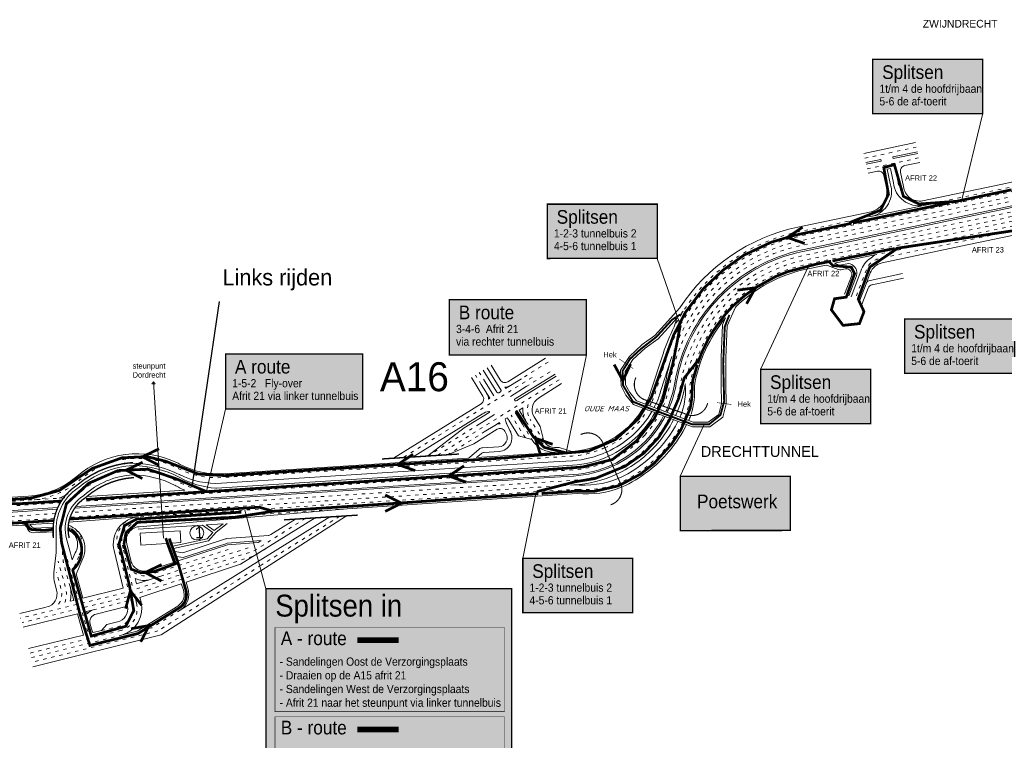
# Model space of a CAD drawing. Header units: metres. Extents: x 534 to 2089, y -2348 to -1299.
# Tile 4 of 7: x 1509 to 1869, y -1565 to -1301. Entities that reach past the tile are written whole.
import ezdxf
from ezdxf.enums import TextEntityAlignment as Align

# ---------------------------------------------------------------- set-up
doc = ezdxf.new("R2010")
doc.units = ezdxf.units.M
doc.linetypes.add('ACAD_ISO03W100', pattern=[30, 12, -18])
doc.layers.get('0').update_dxf_attribs({"lineweight": 0})
for name, color, linetype, lineweight in [('deelstrepen', 8, 'ACAD_ISO03W100', 0), ('HEKTO', 7, 'Continuous', 0), ('Kunstwerk', 7, 'Continuous', 0), ('RW-MARK', 7, 'Continuous', 0), ('Spoorweg solid', 7, 'Continuous', 0), ('Strooi WEL', 90, 'Continuous', 0), ('strooien 1A', 140, 'Continuous', 0), ('Text', 7, 'Continuous', 0)]:
    doc.layers.add(name, color=color, linetype=linetype, lineweight=lineweight)
doc.styles.add('ISO25C', font='ISO', dxfattribs={"oblique": 20, "height": 2.5})
doc.styles.add('TXT', font='technic_.ttf', dxfattribs={"width": 0.9, "height": 1.35})
doc.dimstyles.get("Standard").update_dxf_attribs({"dimtxt": 0.18, "dimasz": 0.18, "dimexe": 0.18, "dimexo": 0.0625, "dimgap": 0.09, "dimtad": 0, "dimtih": 1, "dimtoh": 1, "dimdec": 4, "dimzin": 0, "dimdsep": 46, "dimtxsty": 'Standard', "dimcen": 0.09, "dimadec": 0, "dimazin": 0, "dimtfac": 1, "dimtdec": 4, "dimtofl": 0, "dimtmove": 0, "dimatfit": 3, "dimfxl": 1, "dimtolj": 1, "dimtzin": 0, "dimarcsym": 0})

msp = doc.modelspace()

# ---------------------------------------------------------------- hatches: boundary and pattern name
at = {"ltscale": 0.2}
h = msp.add_hatch(color=51, dxfattribs=at)
h.dxf.hatch_style = 1
h.paths.add_polyline_path([(1821.27, -1315.91), (1861.47, -1315.91), (1861.47, -1335.73), (1821.27, -1335.76)])
h = msp.add_hatch(color=51, dxfattribs=at)
h.dxf.hatch_style = 1
h.paths.add_polyline_path([(1702.29, -1368.78), (1742.48, -1368.78), (1742.48, -1388.6), (1702.29, -1388.63)])
h = msp.add_hatch(color=51, dxfattribs=at)
h.dxf.hatch_style = 1
h.paths.add_polyline_path([(1666.5, -1403.7), (1716.57, -1403.7), (1716.57, -1423.84), (1666.5, -1423.84)])
h = msp.add_hatch(color=51, dxfattribs=at)
h.dxf.hatch_style = 1
h.paths.add_polyline_path([(1832.9, -1410.75), (1873.1, -1410.75), (1873.1, -1430.57), (1832.9, -1430.59)])
h = msp.add_hatch(color=51, dxfattribs=at)
h.dxf.hatch_style = 1
h.paths.add_polyline_path([(1584.68, -1423.51), (1634.75, -1423.51), (1634.75, -1443.65), (1584.68, -1443.65)])
h = msp.add_hatch(color=51, dxfattribs=at)
h.dxf.hatch_style = 1
h.paths.add_polyline_path([(1780.28, -1429.16), (1820.48, -1429.16), (1820.48, -1448.99), (1780.28, -1449.01)])
h = msp.add_hatch(color=30, dxfattribs=at)
h.dxf.hatch_style = 1
h.paths.add_polyline_path([(1750.91, -1468.17), (1791.1, -1468.17), (1791.1, -1488), (1750.91, -1488.02)])
h = msp.add_hatch(color=51, dxfattribs=at)
h.dxf.hatch_style = 1
h.paths.add_polyline_path([(1693.34, -1498.19), (1733.54, -1498.19), (1733.54, -1518.02), (1693.34, -1518.04)])
h = msp.add_hatch(color=51, dxfattribs=at)
h.dxf.hatch_style = 1
h.paths.add_polyline_path([(1599.4, -1509.31), (1689.22, -1509.31), (1689.22, -1593.48), (1599.4, -1593.48)])

# ---------------------------------------------------------------- linework, layer by layer
for p, q in [((1797.79, -1391.44), (1780.28, -1429.16)), ((1759.66, -1449.31), (1750.91, -1468.17)), ((1698.23, -1473.88), (1693.34, -1498.19)), ((1599.4, -1509.31), (1591.72, -1480.56))]:
    msp.add_line(p, q, dxfattribs=at)
msp.add_line((1561.93, -1490.78), (1558.27, -1433.66))
at = {"ltscale": 0.2, "const_width": 0.5}
for points in [[(1821.27, -1315.91), (1861.47, -1315.91), (1861.47, -1335.73), (1821.27, -1335.76)], [(1750.91, -1468.17), (1791.1, -1468.17), (1791.1, -1488), (1750.91, -1488.02)], [(1599.4, -1509.31), (1689.22, -1509.31), (1689.22, -1593.48), (1599.4, -1593.48)]]:
    msp.add_lwpolyline(points, close=True, dxfattribs=at)
at = {"ltscale": 0.2}
for points in [[(1853.55, -1368.12), (1861.47, -1335.48)], [(1750.65, -1412.19), (1742.48, -1388.6)], [(1716.57, -1423.84), (1709.2, -1459.66)], [(1577.72, -1473.82), (1584.68, -1443.65)]]:
    msp.add_lwpolyline(points, dxfattribs=at)
at = {"color": 3, "ltscale": 0.2, "const_width": 0.5}
for points in [[(1702.29, -1368.78), (1742.48, -1368.78), (1742.48, -1388.6), (1702.29, -1388.63)], [(1832.9, -1410.75), (1873.1, -1410.75), (1873.1, -1430.57), (1832.9, -1430.59)], [(1780.28, -1429.16), (1820.48, -1429.16), (1820.48, -1448.99), (1780.28, -1449.01)], [(1693.34, -1498.19), (1733.54, -1498.19), (1733.54, -1518.02), (1693.34, -1518.04)]]:
    msp.add_lwpolyline(points, close=True, dxfattribs=at)
for points in [[(1750.75, -1406.7), (1745.18, -1412.83), (1741.62, -1416.75), (1736.94, -1420.06), (1732.28, -1424.38), (1729.03, -1429.42), (1729.24, -1435.2), (1731.02, -1438.54), (1733.81, -1442.03), (1755.36, -1450.14), (1761.67, -1450.09), (1766.44, -1446.59), (1767.66, -1441.76), (1767.49, -1434.81), (1767.49, -1424.89), (1768.04, -1413.25), (1771.09, -1406.42)], [(1749.62, -1410.47), (1746.44, -1413.97), (1742.76, -1418.03), (1738.01, -1421.38), (1733.59, -1425.48), (1730.75, -1429.89), (1730.93, -1434.74), (1732.45, -1437.6), (1734.85, -1440.6), (1755.66, -1448.44), (1761.11, -1448.4), (1764.94, -1445.58), (1765.96, -1441.57), (1765.79, -1434.83), (1765.79, -1424.85), (1766.36, -1412.85), (1767.48, -1410.33)], [(1752.01, -1407.85), (1751.21, -1408.72)]]:
    msp.add_lwpolyline(points)
at = {"color": 30, "ltscale": 0.2, "const_width": 0.7}
msp.add_lwpolyline([(1750.99, -1409.03), (1747.91, -1410.99), (1742.15, -1417.28), (1736.42, -1421.74), (1732.52, -1425.32), (1729.77, -1429.79), (1730, -1435.04), (1733.61, -1440.95), (1739.06, -1443.16), (1755.14, -1449.18), (1761.37, -1449.25), (1765.6, -1445.8), (1766.94, -1440.82), (1766.58, -1427.16), (1767.15, -1413.55), (1768.85, -1409.23)], dxfattribs=at)
at = {"color": 190, "ltscale": 0.2}
for points, const_width in [([(1584.68, -1423.51), (1634.75, -1423.51), (1634.75, -1443.65), (1584.68, -1443.65)], 0.5), ([(1602.71, -1523.45), (1686.64, -1523.45), (1686.64, -1554.23), (1602.71, -1554.23)], 0.2)]:
    msp.add_lwpolyline(points, close=True, dxfattribs=dict(at, const_width=const_width))
at = {"color": 1, "const_width": 0.2}
for points in [[(1733.69, -1428.85), (1728.56, -1425.3)], [(1764.36, -1441.3), (1769.57, -1441.96)]]:
    msp.add_lwpolyline(points, dxfattribs=at)
at = {"const_width": 0.2}
for points in [[(1755.07, -1450.03), (1733.81, -1442.03)], [(1734.85, -1440.6), (1755.66, -1448.44)]]:
    msp.add_lwpolyline(points, dxfattribs=at)
at = {"color": 190, "ltscale": 0.2, "const_width": 2}
msp.add_lwpolyline([(1632.85, -1528.07), (1647.89, -1528.07)], dxfattribs=at)
at = {"color": 4, "ltscale": 0.2, "const_width": 0.2}
msp.add_lwpolyline([(1602.71, -1556.07), (1686.64, -1556.07), (1686.66, -1591.42), (1602.7, -1591.42)], close=True, dxfattribs=at)
at = {"color": 4, "ltscale": 0.2, "const_width": 2}
msp.add_lwpolyline([(1632.85, -1560.69), (1647.89, -1560.69)], dxfattribs=at)
at = {"layer": 'deelstrepen', "linetype": 'ACAD_ISO03W100', "ltscale": 0.1}
for p, q in [((1818.38, -1351.94), (1837.26, -1347.98)), ((1819.2, -1355.86), (1838.09, -1351.89)), ((1840.55, -1369.11), (1874.41, -1362)), ((1702.56, -1426.49), (1692.82, -1432.54)), ((1696.71, -1432.12), (1649.66, -1461.37)), ((1678.09, -1434.63), (1675.98, -1431.23)), ((1679.54, -1433.73), (1677.43, -1430.34)), ((1694.61, -1435.42), (1704.27, -1429.42)), ((1706.59, -1432.96), (1662.19, -1460.57)), ((1694.2, -1454.09), (1689.08, -1445.85)), ((1677.37, -1449.13), (1658.61, -1460.79)), ((1693.16, -1449.2), (1696.62, -1454.77)), ((1665.77, -1460.34), (1679.16, -1452.01)), ((1525.86, -1476.09), (1407.28, -1483.69)), ((1524.51, -1477.87), (1407.38, -1485.38)), ((1522.5, -1481.83), (1407.63, -1489.19)), ((1629.08, -1480.09), (1552.73, -1484.99)), ((1626.41, -1482.81), (1597.65, -1500.69)), ((1522.05, -1483.55), (1407.74, -1490.88)), ((1585.68, -1494.94), (1556.74, -1504.28)), ((1592.97, -1494.37), (1562.08, -1504.34)), ((1526.79, -1498.46), (1530.86, -1513.06)), ((1597.65, -1500.69), (1559.95, -1524.71)), ((1536.32, -1517.04), (1548.42, -1513.79)), ((1532.28, -1518.02), (1534.5, -1525.75)), ((1568.08, -1517.07), (1557.73, -1523.51)), ((1559.95, -1524.71), (1513.86, -1536.14)), ((1557.73, -1523.51), (1552.38, -1524.84)), ((1546.94, -1526.18), (1513.45, -1534.49))]:
    msp.add_line(p, q, dxfattribs=at)
at = {"layer": 'deelstrepen', "linetype": 'ACAD_ISO03W100', "ltscale": 0.1, "flags": 128}
for points in [[(1881.89, -1362.17), (1794.52, -1380.51, 0.269012), (1746.21, -1423.96), (1741.67, -1437.99, -0.02685), (1740.32, -1441.52)], [(1882.24, -1363.83), (1794.87, -1382.17, 0.259154), (1748.55, -1422.3)], [(1882.59, -1365.48), (1795.22, -1383.82, 0.30868), (1747.25, -1433.77, -0.069689), (1744.04, -1443.98)], [(1883.37, -1369.22), (1796, -1387.56, 0.30868), (1751.07, -1434.34, -0.068588), (1747.61, -1445.41, -0.068588)], [(1883.72, -1370.88), (1796.35, -1389.22, 0.30868), (1752.73, -1434.64, -0.057837), (1749.9, -1444.41, -0.057837)], [(1821.05, -1373.2), (1794.17, -1378.84, 0.226598), (1748.68, -1413.61)], [(1884.07, -1372.54), (1796.7, -1390.87, 0.30868), (1754.39, -1434.93, -0.097645), (1753.16, -1445.27)], [(1884.76, -1375.86), (1823.43, -1388.73, 0.254299), (1819.06, -1392.44), (1814.9, -1403.24)], [(1753.08, -1445.57, -0.077339), (1745.47, -1458.04, -0.110433), (1728.96, -1470.56)], [(1746.85, -1446.94, -0.05951), (1741.17, -1455.25, -0.199736), (1711.91, -1469.69), (1705.04, -1470.13), (1528.56, -1481.44)], [(1694.6, -1448.3), (1697.52, -1453.01, 0.184298), (1703.2, -1457.33, 0.184298)], [(1737.94, -1453.12, -0.196541), (1711.68, -1465.88), (1710.19, -1465.97), (1703.36, -1466.41), (1531.61, -1477.42)], [(1723.31, -1457.76, -0.092739), (1711.34, -1460.8), (1704.47, -1461.25), (1583.04, -1468.66, -0.137459), (1567.21, -1465.3, 0.309415), (1531.42, -1469.53, -0.164942), (1513.6, -1476.87)], [(1572.06, -1472.32, -0.041597), (1567.13, -1470.04, 0.113154), (1551, -1465.93, 0.164107), (1532.03, -1473.64), (1531.8, -1473.81, 0.275915), (1524.43, -1488.94, 0.275915)], [(1713.45, -1472.97, -0.007197), (1712.14, -1473.07), (1705.25, -1473.38), (1553, -1483.01)], [(1527.82, -1508.5), (1525.59, -1500.46, -0.046568), (1525.26, -1498.63), (1524.43, -1488.94)], [(1525.86, -1514.36, 0.167786), (1526.19, -1508.95), (1523.49, -1499.27)], [(1523.64, -1514.9, 0.2213), (1524.55, -1509.41), (1522.84, -1503.26)], [(1539.33, -1524.57), (1545.54, -1523.05, 0.414214), (1550.45, -1514.95), (1550.07, -1513.35)]]:
    msp.add_lwpolyline(points, format="xyb", dxfattribs=at)
for points in [[(1884.41, -1374.2), (1850.75, -1381.26), (1822.03, -1387.29)], [(1701.02, -1455.41), (1696.04, -1447.41)], [(1712.03, -1471.38), (1705.15, -1471.82), (1527.62, -1483.2)], [(1613.85, -1483.62), (1594.89, -1495.54), (1547.74, -1510.75), (1509.76, -1520.04)], [(1617.46, -1483.39), (1595.21, -1497.21), (1548.2, -1512.38), (1510.29, -1521.66)], [(1546.48, -1524.55), (1513.05, -1532.84)]]:
    msp.add_lwpolyline(points, dxfattribs=at)
at = {"layer": 'deelstrepen', "linetype": 'ACAD_ISO03W100', "ltscale": 0.1}
for points in [[(1740.29, -1441.32, -0.009271), (1739.74, -1442.44, -0.009271)], [(1738.91, -1443.94, -0.158929), (1723.31, -1457.76)], [(1743.23, -1445.57, -0.059951), (1737.94, -1453.12)], [(1744.04, -1443.98, -0.000513), (1744, -1444.05, -0.000513)], [(1529.29, -1501.31), (1531.21, -1496.92, 0.443346), (1528.19, -1486.49)], [(1548.88, -1508.6), (1545.48, -1494.73), (1545.16, -1493.41, -0.390521), (1550.67, -1483.44, -0.390521)], [(1550.52, -1508.07), (1547.22, -1494.56), (1546.9, -1493.24, -0.466721), (1552.98, -1484.97)], [(1545.94, -1524.7, 0.414214), (1552.11, -1514.54), (1551.71, -1512.91)]]:
    msp.add_lwpolyline(points, format="xyb", dxfattribs=at)
at = {"layer": 'deelstrepen', "linetype": 'ByBlock', "ltscale": 0.1, "flags": 128}
for points in [[(1749.9, -1444.41, -0.00986), (1749.2, -1446, -0.00986)], [(1751.5, -1444.97, -0.009727), (1750.78, -1446.6, -0.009727)], [(1754.65, -1446.22, -0.008767), (1753.96, -1447.8, -0.008767)], [(1748.44, -1447.54, -0.059384), (1742.6, -1456.2, -0.10769), (1727.56, -1467.47)], [(1750.03, -1448.14, -0.169464), (1728.24, -1469.03)], [(1753.22, -1449.34, -0.059818), (1746.77, -1459.13, -0.110433), (1729.67, -1472.11)]]:
    msp.add_lwpolyline(points, format="xyb", dxfattribs=at)
at = {"layer": 'deelstrepen', "linetype": 'ACAD_ISO03W100', "ltscale": 0.1}
for centre, radius, start, end in [((1838.18, -1360.04), 7.67, 185.7121, 279.0569), ((1701.73, -1443.87), 6.7, 163.6, 211.8681), ((1715.85, -1437.26), 35.79, 266.164, 291.4916), ((1554.92, -1497.84), 6.7, 235.4765, 289.9752)]:
    msp.add_arc(centre, radius, start, end, dxfattribs=at)
at = {"layer": 'HEKTO'}
for p, q in [((1711.23, -1459.13), (1711.23, -1459.13)), ((1711.34, -1460.8), (1711.34, -1460.8)), ((1711.45, -1462.5), (1711.45, -1462.5)), ((1711.56, -1464.19), (1711.57, -1464.19)), ((1711.67, -1465.88), (1711.68, -1465.88)), ((1711.78, -1467.57), (1711.79, -1467.57)), ((1711.82, -1468.14), (1711.83, -1468.13))]:
    msp.add_line(p, q, dxfattribs=at)
at = {"layer": 'Kunstwerk'}
for points, const_width in [([(1734.68, -1432.12, 0.479665), (1738.65, -1440.49), (1752.65, -1445.37, 0.487821), (1760.89, -1441.49)], 0.4), ([(1725.46, -1478.6, 0.487821), (1728.7, -1470.08), (1722.76, -1456.49, 0.458083), (1714.48, -1452.97)], 0.4), ([(1550.83, -1463.19, 0.162011), (1530.45, -1471.38), (1530.05, -1471.68, 0.261402), (1521.65, -1488.44), (1521.66, -1490.8)], 0.5), ([(1551.16, -1468.67, 0.167113), (1533.56, -1475.95, 0.324427), (1527.51, -1490.8, 0.324427)], 0.5)]:
    msp.add_lwpolyline(points, format="xyb", dxfattribs=dict(at, const_width=const_width))
at = {"layer": 'Kunstwerk', "const_width": 0.5}
for points in [[(1670, -1460.07), (1641.86, -1461.87)], [(1632.97, -1482.39), (1606.07, -1484.12)]]:
    msp.add_lwpolyline(points, dxfattribs=at)
at = {"layer": 'RW-MARK'}
for p, q in [((1818.03, -1350.28), (1836.91, -1346.31)), ((1828.59, -1351.54), (1837.61, -1349.64)), ((1818.73, -1353.61), (1824.19, -1352.46)), ((1818.85, -1354.19), (1824.31, -1353.05)), ((1828.72, -1352.12), (1837.74, -1350.23)), ((1822.95, -1356.73), (1819.54, -1357.44)), ((1827.75, -1355.72), (1826.57, -1355.97)), ((1827.67, -1361.22), (1826.57, -1355.97)), ((1830.54, -1360.81), (1829.41, -1355.42)), ((1832.95, -1354.71), (1838.43, -1353.56)), ((1826.01, -1361.57), (1825.32, -1358.27)), ((1882.93, -1367.14), (1795.56, -1385.48)), ((1883.05, -1367.7), (1795.68, -1386.03)), ((1821.13, -1373.19), (1840.55, -1369.11)), ((1822.03, -1387.29), (1807.33, -1390.38)), ((1820.54, -1388.47), (1822.03, -1387.29)), ((1808.76, -1390.92), (1807.33, -1390.38)), ((1812.55, -1390.44), (1809.87, -1391)), ((1813.02, -1390.57), (1812.55, -1390.44)), ((1815.35, -1394.98), (1812.52, -1402.33)), ((1816.91, -1393.29), (1813.31, -1402.63)), ((1816.91, -1393.29), (1813.31, -1402.63)), ((1832.19, -1394.12), (1820.25, -1396.62)), ((1832.54, -1395.78), (1821.02, -1398.2)), ((1819.56, -1399.44), (1817.25, -1405.43)), ((1701.66, -1425.04), (1687.83, -1433.64)), ((1747.81, -1424.47), (1743.67, -1437.28)), ((1685.33, -1436.61), (1680.31, -1428.54)), ((1685.08, -1433), (1681.75, -1427.65)), ((1678.76, -1438.92), (1674.54, -1432.13)), ((1683.89, -1437.5), (1678.87, -1429.44)), ((1705.12, -1430.88), (1690.52, -1439.96)), ((1705.55, -1431.62), (1691.53, -1440.33)), ((1558.27, -1433.66), (1557.76, -1434.59)), ((1561.93, -1490.78), (1558.27, -1433.66)), ((1558.27, -1433.66), (1558.88, -1434.52)), ((1681.26, -1439.72), (1678.09, -1434.63)), ((1682.71, -1438.83), (1679.54, -1433.73)), ((1686.72, -1435.64), (1687.03, -1436.14)), ((1692.82, -1432.54), (1687.03, -1436.14)), ((1694.61, -1435.42), (1688.82, -1439.02)), ((1699.09, -1439.62), (1707.44, -1434.34)), ((1680.76, -1440.03), (1681.26, -1439.72)), ((1684.57, -1437.67), (1685.17, -1437.3)), ((1678.12, -1441.68), (1646.07, -1461.6)), ((1691.96, -1444.06), (1693.36, -1443.19)), ((1678.56, -1445.4), (1653.24, -1461.14)), ((1681.05, -1444.84), (1671.9, -1450.53)), ((1682.95, -1445.66), (1677.37, -1449.13)), ((1687.56, -1446.79), (1686.9, -1447.2)), ((1693.16, -1449.2), (1690.52, -1444.95)), ((1694.6, -1448.3), (1691.96, -1444.06)), ((1683.05, -1449.6), (1679.16, -1452.01)), ((1684.75, -1448.54), (1683.05, -1449.6)), ((1685.06, -1449.04), (1684.75, -1448.54)), ((1688.59, -1451.5), (1687.47, -1449.1)), ((1691.77, -1453.4), (1688.2, -1447.65)), ((1658.61, -1460.79), (1671.9, -1450.53)), ((1696.62, -1454.77), (1691.77, -1453.4)), ((1705.14, -1459.49), (1676.43, -1461.33)), ((1678.06, -1459.94), (1676.43, -1461.33)), ((1684.66, -1459.13), (1679.23, -1459.47)), ((1704.58, -1462.94), (1583.15, -1470.72)), ((1704.58, -1462.95), (1711.41, -1462.51)), ((1704.91, -1468.01), (1529.94, -1479.22)), ((1704.91, -1468.02), (1711.74, -1467.58)), ((1704.94, -1468.58), (1711.77, -1468.14)), ((1704.94, -1468.58), (1529.51, -1479.82)), ((1569.73, -1473.28), (1534, -1475.57)), ((1525.86, -1476.09), (1523.82, -1476.22)), ((1523.34, -1479.65), (1407.49, -1487.07)), ((1523.08, -1480.23), (1407.53, -1487.64)), ((1628.89, -1482.65), (1561.11, -1526.18)), ((1510.27, -1486.01), (1407.84, -1492.57)), ((1521.76, -1485.27), (1513.07, -1485.83)), ((1513.07, -1485.83), (1513.95, -1486.79)), ((1527.37, -1484.91), (1553, -1483.01)), ((1576.27, -1486.03), (1552.71, -1487.54)), ((1622.83, -1483.04), (1572.84, -1514.12)), ((1579.99, -1488.7), (1576.27, -1486.03)), ((1583.75, -1485.55), (1577.61, -1485.94)), ((1580.49, -1488.01), (1577.61, -1485.94)), ((1580.49, -1488.01), (1583.75, -1485.55)), ((1581.19, -1488.62), (1585.3, -1485.45)), ((1617.46, -1483.39), (1590.15, -1500.36)), ((1610.29, -1483.84), (1601.21, -1489.5)), ((1521.65, -1488.44), (1514.34, -1488.85)), ((1521.64, -1486.74), (1515.15, -1487.1)), ((1568.05, -1488.07), (1553.44, -1489.01)), ((1553.44, -1489.01), (1553.72, -1493.36)), ((1568.33, -1492.42), (1568.05, -1488.07)), ((1577.96, -1491.01), (1579.99, -1488.7)), ((1578.42, -1491.78), (1581.19, -1488.62)), ((1585.14, -1490.98), (1600.31, -1489.79)), ((1526.49, -1491.06), (1527.96, -1496.34)), ((1553.72, -1493.36), (1563.05, -1492.76)), ((1565.59, -1499.69), (1563.05, -1492.76)), ((1564.98, -1492.64), (1568.33, -1492.42)), ((1565.38, -1493.73), (1564.98, -1492.64)), ((1565.38, -1493.73), (1577.96, -1491.01)), ((1565.67, -1494.53), (1578.42, -1491.78)), ((1585.35, -1493.27), (1567.34, -1499.08)), ((1584.68, -1491.07), (1569.03, -1496.12)), ((1585.17, -1492.7), (1569.17, -1497.86)), ((1585.3, -1492.67), (1597.65, -1491.7)), ((1585.35, -1493.27), (1596.55, -1492.39)), ((1597.59, -1491.74), (1596.55, -1492.39)), ((1528.57, -1498.72), (1527.96, -1496.34)), ((1528.57, -1498.72), (1529.7, -1496.12)), ((1566.08, -1495.66), (1565.67, -1494.53)), ((1566.08, -1495.66), (1569.03, -1496.12)), ((1565.58, -1499.65), (1556.45, -1502.6)), ((1567.34, -1499.08), (1566.75, -1497.48)), ((1566.75, -1497.48), (1569.17, -1497.86)), ((1590.15, -1500.36), (1570.21, -1506.93)), ((1530.05, -1503.83), (1532.52, -1512.73)), ((1557.13, -1505.94), (1562.08, -1504.34)), ((1557.13, -1505.94), (1552.15, -1507.55)), ((1568.45, -1507.5), (1553.35, -1512.47)), ((1569.24, -1509.66), (1568.45, -1507.5)), ((1570.84, -1509.08), (1570.21, -1506.93)), ((1527.82, -1508.5), (1529.23, -1513.53)), ((1547.28, -1509.12), (1532.52, -1512.73)), ((1527.82, -1513.88), (1529.23, -1513.53)), ((1568.08, -1517.07), (1573.13, -1513.94)), ((1519.14, -1516), (1509.48, -1518.37)), ((1530.59, -1518.44), (1510.69, -1523.3)), ((1530.59, -1518.44), (1532.75, -1526.19)), ((1536.32, -1517.04), (1533.89, -1517.63)), ((1534.12, -1518.46), (1533.89, -1517.63)), ((1548.88, -1515.71), (1537.35, -1518.53)), ((1567.19, -1515.63), (1552.38, -1524.84)), ((1535.17, -1522.25), (1535.65, -1523.98)), ((1541.3, -1522.33), (1539.33, -1524.57)), ((1545.13, -1521.4), (1541.3, -1522.33)), ((1536.25, -1525.33), (1539.33, -1524.57)), ((1546.94, -1526.18), (1552.38, -1524.84)), ((1532.75, -1526.19), (1512.63, -1531.14)), ((1561.11, -1526.18), (1514.27, -1537.79))]:
    msp.add_line(p, q, dxfattribs=at)
for points in [[(1879.91, -1352.72), (1878.45, -1354.71), (1877.54, -1355.09, 0.145177), (1876.65, -1355.8), (1873.85, -1359.83, -0.191414), (1872.62, -1360.65), (1868.1, -1361.6), (1839.39, -1367.62)], [(1827.75, -1355.72), (1828.85, -1360.97, 0.431417), (1839.65, -1369.3)], [(1793.83, -1377.2), (1820.7, -1371.55, 0.431417), (1826.06, -1361.76)], [(1793.83, -1377.2, 0.1994), (1750.75, -1406.7)], [(1795.56, -1385.48, 0.30868), (1748.9, -1434.08, -0.058853), (1746.25, -1443.14, -0.058853)], [(1795.68, -1386.03, 0.30868), (1749.45, -1434.18, -0.058565), (1746.78, -1443.33, -0.058565)], [(1797.05, -1392.54, 0.14305), (1771.09, -1406.42, 0.14305)], [(1810.94, -1401.72), (1813.47, -1395.14, 0.594516), (1811.19, -1392.46), (1809.74, -1392.76, -0.141893), (1808.63, -1392.68), (1804.76, -1391.24, 0.141893), (1803.65, -1391.15), (1797.05, -1392.54)], [(1749.62, -1410.47), (1748.68, -1413.61, 0.040116), (1744.62, -1423.44), (1740.04, -1437.52, -0.024392), (1738.88, -1440.57)], [(1767.48, -1410.33, 0.132702), (1756.07, -1435.21, -0.097645), (1754.83, -1445.55)], [(1747.81, -1424.47, 0.036742), (1745.61, -1433.47)], [(1745.61, -1433.47, -0.060732), (1743.07, -1442.03, -0.060732)], [(1699.09, -1439.62, 0.414214), (1697.48, -1446.51), (1699.69, -1450.06), (1701.02, -1455.41, 0.148246), (1703.2, -1457.33, 0.087618), (1706.66, -1457.71), (1711.2, -1459.12)], [(1743.67, -1437.28, -0.031757), (1742.1, -1441.69, -0.031757)], [(1584.02, -1467.26), (1673.26, -1461.54, 0.161391), (1673.84, -1461.3), (1677.39, -1458.28, -0.161391), (1678.56, -1457.81), (1684.55, -1457.43, 0.566933), (1687.14, -1452.39), (1686.7, -1451.68, 0.414214), (1683.95, -1451.04)], [(1722.66, -1456.21, -0.093174), (1711.23, -1459.13)], [(1421.8, -1481.24), (1473.46, -1477.93), (1512.69, -1475.42, 0.162631), (1530.3, -1468.25, -0.303292), (1567.33, -1463.45), (1568.1, -1463.85, 0.138323), (1584.02, -1467.26)], [(1704.69, -1464.63), (1711.52, -1464.19, 0.092343), (1724.62, -1460.87)], [(1723.99, -1459.31, -0.092532), (1711.45, -1462.5)], [(1522.75, -1488.94, -0.268455), (1530.76, -1472.4), (1530.98, -1472.29, -0.162178), (1550.89, -1464.24, -0.113154), (1567.76, -1468.53, 0.114023), (1581.14, -1472.53, 0.031814), (1581.4, -1472.53)], [(1726.03, -1463.97, -0.092012), (1711.79, -1467.57)], [(1726.26, -1464.49, -0.091962), (1711.83, -1468.13)], [(1550.81, -1467.63, 0.166548), (1532.84, -1475.2), (1532.72, -1475.32, 0.323143), (1526.49, -1491.06)], [(1530.01, -1503.91), (1532.5, -1498.21, 0.436761), (1527.2, -1486.08)], [(1547.28, -1509.12), (1543.92, -1495.37, -0.466974), (1553, -1483.01)], [(1522.75, -1488.94), (1522.79, -1496.1), (1521.91, -1503.42, 0.098278), (1522.2, -1507.31), (1522.91, -1509.86, -0.423455), (1519.35, -1515.94)], [(1550.06, -1499.02), (1548.55, -1492.84, -0.466721), (1553.08, -1486.66)], [(1546.94, -1526.18, 0.396448), (1553.76, -1514.14), (1553.35, -1512.47)], [(1545.13, -1521.4, 0.392611), (1548.88, -1515.71, 0.392611)]]:
    msp.add_lwpolyline(points, format="xyb", dxfattribs=at)
at = {"layer": 'RW-MARK', "flags": 128}
for points in [[(1752.73, -1434.64, -0.057837), (1749.9, -1444.41)], [(1727.56, -1467.47, -0.091479), (1712.03, -1471.38)]]:
    msp.add_lwpolyline(points, format="xyb", dxfattribs=at)
at = {"layer": 'RW-MARK', "color": 8}
for points in [[(1738.77, -1440.62, -0.010725), (1738.16, -1441.85, -0.010725)], [(1741.87, -1441.92, -0.008838), (1741.32, -1443.04, -0.008838)], [(1743.07, -1442.03, -0.010578), (1742.42, -1443.45, -0.010578)], [(1746.25, -1443.14, -0.010222), (1745.58, -1444.64, -0.010222)], [(1746.78, -1443.33, -0.010168), (1746.11, -1444.84, -0.010168)], [(1737.31, -1443.34, -0.156042), (1722.7, -1456.19)], [(1740.5, -1444.55, -0.161443), (1723.95, -1459.33)], [(1741.64, -1444.97, -0.161564), (1724.67, -1460.87)], [(1744.82, -1446.17, -0.165219), (1726.03, -1463.97)], [(1745.35, -1446.37, -0.16577), (1726.26, -1464.49)]]:
    msp.add_lwpolyline(points, format="xyb", dxfattribs=at)
at = {"layer": 'RW-MARK'}
for points in [[(1683.95, -1451.04), (1675.48, -1456.3), (1665.77, -1460.34)], [(1704.69, -1464.63), (1581.4, -1472.53)], [(1552.15, -1507.55), (1551.66, -1505.58)]]:
    msp.add_lwpolyline(points, dxfattribs=at)
msp.add_circle((1574.15, -1488.9), 2.55, dxfattribs=at)
for centre, radius, start, end in [((1823.36, -1358.68), 2, 11.8534, 101.8534), ((1818.76, -1364.12), 9.37, 284.65, 17.9948), ((1838.45, -1361.72), 5.97, 185.7121, 279.0569), ((1824.79, -1395.44), 8.16, 121.3688, 164.7335), ((1809.46, -1389.04), 2, 249.5497, 281.8534), ((1811.84, -1394.02), 3.64, 344.6654, 71.0457), ((1820.66, -1398.58), 2, 101.8534, 158.9248), ((1821.43, -1400.15), 2, 101.8534, 158.9248), ((1686.78, -1431.94), 2, 211.8681, 301.8681), ((1686.78, -1431.94), 3.7, 269.1477, 301.8681), ((1725.91, -1436.67), 26.9, 342.0342, 4.3421), ((1677.06, -1439.98), 2, 301.8681, 31.8681), ((1677.06, -1439.98), 3.7, 359.1273, 31.8681), ((1684.31, -1437.24), 0.5, 211.8681, 301.8477), ((1684.9, -1436.87), 0.5, 301.8477, 31.8681), ((1690.73, -1440.3), 0.4, 121.8681, 293.6036), ((1688.89, -1436.08), 5, 293.6036, 301.8681), ((1701.73, -1443.87), 8.4, 175.3385, 211.8681), ((1682.25, -1451.35), 7, 101.0651, 121.8681), ((1680.95, -1444.67), 0.2, 301.8681, 101.0651), ((1682.25, -1451.35), 7, 31.8681, 40.6242), ((1685, -1452.74), 3.7, 89.1477, 121.8681), ((1693.82, -1446.15), 7, 188.6365, 204.8958), ((1684.34, -1454.14), 5, 273.6669, 31.8681), ((1705.11, -1449.49), 10, 211.8681, 270.1448), ((1679.36, -1461.47), 2, 93.6669, 130.3388), ((1550.17, -1472.34), 8.98, 85.217, 106.2343), ((1549.96, -1503.17), 39.79, 62.8016, 88.6247), ((1549.96, -1503.17), 35.55, 62.8016, 88.6247), ((1583.1, -1441.57), 34.41, 240.3582, 247.1293), ((1715.12, -1435.72), 35.79, 265.0324, 291.4916), ((1716.35, -1438.89), 35.79, 265.0324, 291.4916), ((1510.4, -1488), 2, 16.6729, 93.6669), ((1514.23, -1486.86), 2, 196.6729, 273.2352), ((1515.03, -1485.11), 2, 237.0802, 273.2352), ((1524.97, -1493.07), 5.63, 327.1535, 67.5496), ((1600.15, -1487.8), 2, 274.4821, 301.8681), ((1585.29, -1492.97), 2, 94.4821, 107.8851), ((1554.92, -1497.84), 5, 193.7447, 287.8851), ((1554.92, -1497.84), 8.4, 247.215, 285.2451), ((1518.19, -1511.18), 10, 344.3161, 15.5465), ((1564.55, -1511.38), 5, 301.8681, 20.1033), ((1564.55, -1511.38), 6.7, 301.8681, 20.1033), ((1537.27, -1520.92), 4, 103.7447, 142.0838), ((1538.06, -1521.45), 3, 103.7447, 195.5465), ((1540.47, -1522.64), 5, 195.5465, 212.5098)]:
    msp.add_arc(centre, radius, start, end, dxfattribs=at)
at = {"layer": 'Spoorweg solid'}
for p, q in [((1824.31, -1353.05), (1824.19, -1352.46)), ((1828.72, -1352.12), (1828.59, -1351.54)), ((1832.5, -1362.31), (1831.4, -1357.08))]:
    msp.add_line(p, q, dxfattribs=at)
for points in [[(1875.16, -1379.6), (1853.41, -1384.17), (1824.68, -1390.2, 0.254299), (1820.32, -1393.91), (1818.8, -1397.86), (1816.49, -1403.86)], [(1523.82, -1476.22, 0.028654), (1527.09, -1474.64, 0.028654)], [(1550.06, -1499.02), (1548.55, -1492.84, -0.466721), (1553.08, -1486.66), (1629.08, -1480.09), (1713.25, -1474.54)]]:
    msp.add_lwpolyline(points, format="xyb", dxfattribs=at)
for centre, radius, start, end in [((1833.36, -1356.67), 2, 101.8534, 191.8534), ((1581.24, -1440.78), 30, 243.3746, 273.6669)]:
    msp.add_arc(centre, radius, start, end, dxfattribs=at)
at = {"layer": 'Strooi WEL', "linetype": 'ACAD_ISO03W100', "ltscale": 0.2, "const_width": 1}
for points in [[(1850.84, -1367.82), (1838.16, -1368.73), (1832.48, -1365.95), (1829.16, -1354.33), (1825.3, -1355.44), (1827.01, -1365.22), (1824.11, -1370.97), (1812.52, -1375.63)], [(1851.85, -1367.75), (1850.87, -1367.82)], [(1849.18, -1368.31), (1814.26, -1375.62), (1813.99, -1375.68)], [(1805.23, -1389.78), (1806.69, -1391.21), (1813.43, -1391.83), (1814.62, -1394.16), (1811.57, -1402.75), (1807.28, -1403.34), (1806.13, -1407.39), (1810.4, -1413.07), (1816.39, -1412.42), (1818.06, -1408.06), (1815.94, -1403.45), (1820.17, -1391.77), (1830.42, -1384.86)], [(1806.52, -1389.52), (1819.13, -1387), (1827.89, -1385.24), (1829.35, -1385.02)], [(1750.78, -1412.16), (1748.45, -1416.66), (1740.34, -1439.31), (1735.58, -1447.21), (1727.24, -1454.76), (1717.38, -1459), (1685.44, -1461.57), (1638.71, -1464.47), (1584.29, -1467.95), (1574.75, -1467.39), (1562.76, -1462.7), (1555.92, -1460.99), (1546.76, -1461.46), (1535.86, -1465.38), (1523.88, -1473.39), (1513.57, -1476.19), (1486.16, -1477.97)], [(1750.93, -1412.96), (1748.2, -1426.96), (1744.51, -1440.51), (1741.4, -1447.11), (1734.76, -1455.41), (1726.14, -1462.05), (1715.15, -1464.82), (1697.06, -1466.14), (1639.58, -1469.84), (1533.71, -1476.66)], [(1698.52, -1473.81), (1712.32, -1470.25), (1719.8, -1468.99), (1730.74, -1464.53), (1737.66, -1459.7), (1743.06, -1453.92), (1746.88, -1447.74), (1750.26, -1439.86), (1752.32, -1432.34), (1757.95, -1425.16)], [(1700.19, -1474.51), (1712.97, -1473.64), (1719.65, -1473.67), (1719.65, -1473.67), (1728.08, -1471.74), (1728.08, -1471.74), (1730.61, -1470.5), (1736.25, -1467.49), (1741.37, -1463.45), (1741.37, -1463.45), (1741.37, -1463.45), (1747.65, -1456.53), (1751.12, -1451.23), (1751.12, -1451.23), (1754.54, -1443.33), (1754.54, -1443.33), (1755.09, -1439.9), (1755.09, -1439.9), (1755.39, -1433.38), (1757.14, -1427.41)], [(1524.63, -1477.24), (1509.57, -1478.21), (1486.71, -1477.93)], [(1527.63, -1483.83), (1596.98, -1479.5), (1602.04, -1480.98)], [(1528.77, -1502.37), (1535.59, -1526.59), (1548.19, -1523), (1551.13, -1517.25), (1549.49, -1507.86), (1545.73, -1492.91), (1547.74, -1486.21), (1552.15, -1483.84), (1590.43, -1481.3)], [(1510.73, -1485.08), (1521.89, -1484.36)]]:
    msp.add_lwpolyline(points, dxfattribs=at)
at = {"layer": 'Strooi WEL', "ltscale": 0.2, "const_width": 1}
for points in [[(1871.98, -1363.53), (1850.01, -1368.13)], [(1813.5, -1375.78), (1792.83, -1380.11), (1784.09, -1382.7), (1774.02, -1387.5), (1766.61, -1392.83), (1759.35, -1399.64), (1752.79, -1408.28), (1750.78, -1412.16)], [(1829.66, -1384.97), (1856.37, -1380.93), (1876.44, -1377.9)], [(1757.27, -1426.99), (1758.65, -1423.25), (1760.92, -1418.46), (1763, -1414.97), (1767.21, -1409.2), (1770.1, -1406.01), (1774.46, -1402.17), (1778.74, -1399.12), (1785.78, -1395.22), (1790.23, -1393.44), (1800.5, -1390.72), (1806.03, -1389.62)], [(1547.51, -1493.05), (1548.28, -1488.79), (1552.49, -1485.01), (1588.09, -1483.17), (1602.04, -1480.98), (1631.74, -1479.08), (1647.41, -1478.05), (1662.88, -1476.94), (1699, -1474.58)], [(1547.51, -1493.05), (1550.13, -1502.13), (1553.66, -1503.47), (1558.58, -1503.02), (1566.33, -1500.16), (1562.79, -1490.79)]]:
    msp.add_lwpolyline(points, dxfattribs=at)
at = {"layer": 'Strooi WEL', "const_width": 1}
for points in [[(1795.6, -1377.2), (1790.03, -1380.94), (1796.37, -1383.15)], [(1771.76, -1400.22), (1778.4, -1399.32), (1775.14, -1405.18)], [(1560.35, -1458.16), (1554.3, -1461.07), (1560.26, -1464.15)], [(1653.21, -1460.17), (1647.64, -1463.91), (1653.98, -1466.12)], [(1671.84, -1464.38), (1666.27, -1468.12), (1672.6, -1470.33)], [(1643.01, -1475.04), (1649.01, -1478.04), (1643.01, -1481.04)], [(1561.32, -1500.46), (1555.28, -1503.37), (1561.24, -1506.46)], [(1554.02, -1515.33), (1549.87, -1510.06), (1548.15, -1516.55)]]:
    msp.add_lwpolyline(points, dxfattribs=at)
at = {"layer": 'Strooi WEL', "color": 30, "const_width": 1}
msp.add_lwpolyline([(1726.73, -1427.38), (1729.92, -1433.28), (1732.73, -1427.19)], dxfattribs=at)
at = {"layer": 'Strooi WEL', "color": 190, "const_width": 1}
for points in [[(1554.36, -1463.06), (1548.32, -1465.97), (1554.28, -1469.05)], [(1553.67, -1528.71), (1556.71, -1522.73), (1550.1, -1523.89)]]:
    msp.add_lwpolyline(points, dxfattribs=at)
at = {"layer": 'Strooi WEL', "color": 190, "ltscale": 0.2, "const_width": 1}
msp.add_lwpolyline([(1524.74, -1492.5), (1524.22, -1487.2), (1526.49, -1478.23), (1534.61, -1470.77), (1545.33, -1466.12), (1556.2, -1465.59), (1566.7, -1469.14), (1577.72, -1473.82)], dxfattribs=at)
at = {"layer": 'Strooi WEL', "ltscale": 0.1, "const_width": 1, "flags": 128}
msp.add_lwpolyline([(1521.63, -1487.55), (1521.63, -1487.55), (1521.63, -1487.55), (1518.32, -1487.98), (1514.1, -1487.68, -0.396089), (1512.51, -1486.18), (1510.73, -1485.08), (1407.8, -1491.85)], format="xyb", dxfattribs=at)
at = {"layer": 'Strooi WEL', "linetype": 'ACAD_ISO03W100', "ltscale": 0.2, "const_width": 1, "flags": 128}
msp.add_lwpolyline([(1528.59, -1502.52, 0.498728), (1528.14, -1487.54), (1527.47, -1487.47), (1528.14, -1487.54)], format="xyb", dxfattribs=at)
at = {"layer": 'Strooi WEL', "color": 190, "ltscale": 0.1, "const_width": 1, "flags": 128}
msp.add_lwpolyline([(1524.74, -1492.5), (1531.45, -1518.56), (1535.09, -1530), (1552.71, -1525.63), (1567.64, -1516.35, 0.355274), (1570.04, -1509.37), (1567.1, -1499.17), (1564.09, -1490.93)], format="xyb", dxfattribs=at)
at = {"layer": 'strooien 1A', "ltscale": 0.2, "const_width": 0.5}
msp.add_lwpolyline([(1666.5, -1403.7), (1716.57, -1403.7), (1716.57, -1423.84), (1666.5, -1423.84)], close=True, dxfattribs=at)
at = {"layer": 'strooien 1A', "ltscale": 0.2, "const_width": 1}
msp.add_lwpolyline([(1690.83, -1444.18), (1697.18, -1453.76), (1701.16, -1457.65), (1709.2, -1459.66)], dxfattribs=at)
at = {"layer": 'strooien 1A', "const_width": 1}
msp.add_lwpolyline([(1704.22, -1456.51), (1697.89, -1454.29), (1699.91, -1460.68)], dxfattribs=at)

# ---------------------------------------------------------------- texts
at = {"lineweight": 60}
msp.add_text('Links rijden', height=5.9344, dxfattribs=at).set_placement((1583.53, -1398.48))
at = {"ltscale": 0.2, "attachment_point": 1, "style": 'TXT'}
for s, width, insert, char_height in [('{\\fArial|b0|i0|c0|p34;Splitsen}', 16.1269, (1824.7, -1318.05), 5), ('{\\fArial|b0|i0|c0|p34;1t/m 4 de hoofdrijbaan}', 40.7641, (1823.7, -1325.09), 3), ('{\\fArial|b0|i0|c0|p34;5-6 de af-toerit}', 27.1581, (1823.7, -1329.71), 3), ('{\\fArial|b0|i0|c0|p34;Splitsen}', 16.1269, (1705.72, -1370.93), 5), ('{\\fArial|b0|i0|c0|p34;1-2-3 tunnelbuis 2}', 40.7641, (1704.71, -1377.96), 3), ('{\\fArial|b0|i0|c0|p34;4-5-6 tunnelbuis 1}', 35.8417, (1704.71, -1382.58), 3), ('{\\fArial|b0|i0|c0|p34;B route}', 53.0971, (1669.93, -1405.85), 5), ('{\\fArial|b0|i0|c0|p34;3-4-6  Afrit 21}', 40.7641, (1668.93, -1412.88), 3), ('{\\fArial|b0|i0|c0|p34;Splitsen}', 16.1269, (1836.33, -1412.89), 5), ('{\\fArial|b0|i0|c0|p34;via rechter tunnelbuis}', 49.0504, (1668.93, -1417.5), 3), ('{\\fArial|b0|i0|c0|p34;1t/m 4 de hoofdrijbaan}', 40.7641, (1835.33, -1419.93), 3), ('{\\fArial|b0|i0|c0|p34;5-6 de af-toerit}', 27.1581, (1835.33, -1424.55), 3), ('{\\fArial|b0|i0|c0|p34;A route}', 53.0971, (1588.11, -1425.66), 5), ('{\\fArial|b0|i0|c0|p34;1-5-2   Fly-over}', 40.7641, (1587.1, -1432.69), 3), ('{\\fArial|b0|i0|c0|p34;Splitsen}', 16.1269, (1783.71, -1431.31), 5), ('{\\fArial|b0|i0|c0|p34;Afrit 21 via linker tunnelbuis}', 49.0504, (1587.1, -1437.31), 3), ('{\\fArial|b0|i0|c0|p34;1t/m 4 de hoofdrijbaan}', 40.7641, (1782.71, -1438.34), 3), ('{\\fArial|b0|i0|c0|p34;5-6 de af-toerit}', 27.1581, (1782.71, -1442.97), 3), ('{\\fArial|b0|i0|c0|p34;Poetswerk}', 16.1269, (1757.02, -1474.9), 5), ('{\\fArial|b0|i0|c0|p34;Splitsen}', 16.1269, (1696.77, -1500.34), 5), ('{\\fArial|b0|i0|c0|p34;1-2-3 tunnelbuis 2}', 40.7641, (1695.77, -1507.38), 3), ('{\\fArial|b0|i0|c0|p34;Splitsen in}', 65.08, (1602.83, -1511.46), 8), ('{\\fArial|b0|i0|c0|p34;4-5-6 tunnelbuis 1}', 35.8417, (1695.77, -1512), 3), ('{\\fArial|b0|i0|c0|p34;A - route}', 28.7443, (1604.86, -1524.88), 5), ('{\\fArial|b0|i0|c0|p34;- Sandelingen Oost de Verzorgingsplaats\\P- Draaien op de A15 afrit 21\\P- Sandelingen West de Verzorgingsplaats\\P- Afrit 21 naar het steunpunt via linker tunnelbuis}', 91.8829, (1604.42, -1534.41), 3), ('{\\fArial|b0|i0|c0|p34;B - route}', 28.7443, (1604.86, -1557.5), 5)]:
    msp.add_mtext_dynamic_manual_height_columns(s, width=width, gutter_width=6.75, heights=[0], dxfattribs=dict(at, insert=insert, char_height=char_height))
at = {"layer": 'RW-MARK'}
msp.add_text('1', height=4.24, rotation=3.6669, dxfattribs=at).set_placement((1573.59, -1490.94))
at = {"layer": 'Text'}
for s, height, p in [('ZWIJNDRECHT', 2.8259, (1839.56, -1304.27)), ('AFRIT 22', 1.978, (1833.07, -1360.22)), ('AFRIT 23', 1.978, (1857.5, -1386.45)), ('AFRIT 22', 1.978, (1797.36, -1395.11)), ('Hek', 1.978, (1722.78, -1424.74)), ('steunpunt', 1.978, (1550.7, -1428.87)), ('A16', 10.597, (1641.1, -1437.13)), ('Dordrecht', 1.978, (1550.7, -1432.15)), ('AFRIT 21', 1.978, (1697.67, -1445.32)), ('Hek', 1.978, (1771.84, -1442.82)), ('DRECHTTUNNEL', 3.9563, (1758.39, -1461.13)), ('AFRIT 21', 1.978, (1505.41, -1494.35))]:
    msp.add_text(s, height=height, dxfattribs=at).set_placement(p)
at = {"layer": 'Text', "style": 'ISO25C', "oblique": 20}
msp.add_text('OUDE MAAS', height=1.978, dxfattribs=at).set_placement((1723.86, -1443.48), align=Align.MIDDLE_CENTER)

# ---------------------------------------------------------------- leaders
msp.add_leader([(1572.46, -1472.11), (1582.41, -1404.39)], dimstyle='Standard', override={"dimasz": 0.9, "dimgap": 0.09, "dimtad": 0})

doc.saveas('drawing.dxf')
